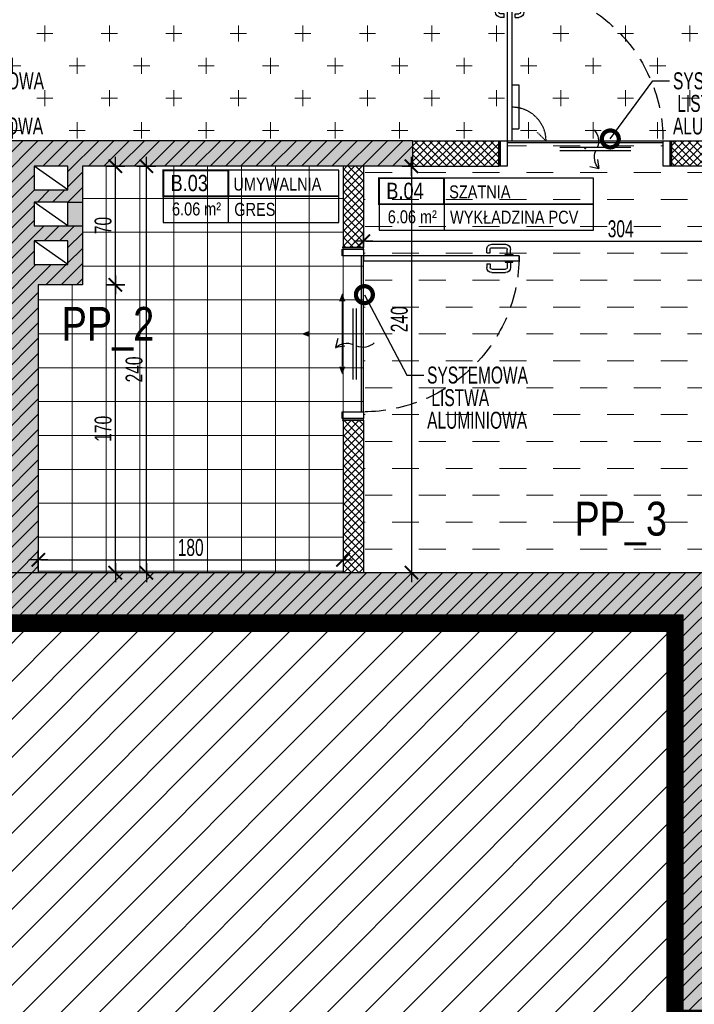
# Model space of a CAD drawing. Header units: millimetres. Extents: x 99331 to 130831, y -7610 to 25890.
# Tile 63 of 101: x 127002 to 127401, y 12034 to 12616. Entities that reach past the tile are written whole.
import ezdxf
from ezdxf import colors
from ezdxf.entities.mleader import LeaderData, LeaderLine
from ezdxf.enums import TextEntityAlignment as Align
from ezdxf.math import Vec2, Vec3

# ---------------------------------------------------------------- set-up
doc = ezdxf.new("R2010")
doc.units = ezdxf.units.MM
doc.linetypes.add('DASHED', pattern=[0.75, 0.5, -0.25])
doc.layers.get('DEFPOINTS').update_dxf_attribs({"lineweight": 9})
for name, color, linetype in [('_HSA_HATCH_WYPEŁNIENIA_PRZEGRÓD', 205, 'Continuous'), ('_HSA_OPIS', 43, 'Continuous'), ('_HSA_STOLARKA_WEWNĘTRZNA', 132, 'Continuous'), ('_HSA_WIDOKOWE', 1, 'Continuous'), ('_HSA_WIDOKOWE_CIENKIE', 8, 'Continuous'), ('_HSA_WYM_50', 141, 'Continuous'), ('_HSA_ZAKRES_OPRACOWANIA', 213, 'Continuous'), ('_HSA_ŚCIANY_DZIAŁOWE', 6, 'Continuous'), ('_HSA_ŚCIANY_KONSTRUKCYJNE', 3, 'Continuous'), ('_HSA_ŚCIANY_MUROWANE', 4, 'Continuous')]:
    doc.layers.add(name, color=color, linetype=linetype)
doc.layers.add('_HSA_POSADZKI', color=145, linetype='Continuous', lineweight=5)
doc.layers.add('_HSA_POSADZKI_OPIS', color=43, linetype='Continuous', lineweight=5)
doc.layers.add('_HSA_ZAKRES_OPRACOWANIA_HATCH', color=31, linetype='Continuous', transparency=0.5)
doc.styles.add('Arial', font='Arial.ttf')
doc.styles.add('ARIAL_100', font='Arial.ttf', dxfattribs={"width": 0.8, "height": 20})
doc.styles.add('ARIAL_50', font='Arial Narrow.ttf', dxfattribs={"width": 0.8, "height": 10})
doc.dimstyles.new('WYM_WEWN_50', dxfattribs={"dimscale": 0.7, "dimtxt": 10, "dimasz": 2, "dimexe": 10, "dimexo": 0, "dimgap": 3, "dimtad": 1, "dimdec": 1, "dimrnd": 1e-05, "dimtxsty": 'ARIAL_50', "dimblk": 'Wym-03', "dimcen": 0, "dimdle": 10, "dimse1": 1, "dimse2": 1, "dimclrt": 256, "dimazin": 2, "dimtfac": 1, "dimtdec": 1, "dimtix": 1, "dimtmove": 2, "dimatfit": 0, "dimfxl": 1, "dimtolj": 1, "dimtzin": 0, "dimarcsym": 0})
pattern_1 = [(45, (40000, -8500), (-2.24506403, 2.24506403), []), (135, (40000, -8500), (-2.24506403, -2.24506403), [])]
pattern_2 = [(45, (40000, -8500), (-4.49012806, 4.49012806), [])]

# ---------------------------------------------------------------- blocks, each defined once
blk = doc.blocks.new('*U96')
blk.add_line((1, 0.4), (1, -0.4))
at = {"const_width": 0.03}
blk.add_lwpolyline([(0, 0), (1, 0), (1, 0.4), (0, 0.4)], close=True, dxfattribs=at)
for points in [[(1, 0), (3.3, 0), (3.3, 0.4), (1, 0.4)], [(0, -0.4), (3.3, -0.4), (3.3, 0), (0, 0)]]:
    blk.add_lwpolyline(points, close=True)
at = {"style": 'Arial', "width": 0.8}
blk.add_attdef('NR', text='', height=0.25, dxfattribs=at).set_placement((0.4, 0.08), align=Align.CENTER)
for tag, p in [('NAZWA', (1.079, 0.089)), ('0000', (0.03, -0.291)), ('WYK', (1.092, -0.301))]:
    blk.add_attdef(tag, p, '', height=0.2, dxfattribs=at)
blk = doc.blocks.new('*U108')
blk.add_line((1, 0.4), (1, -0.4))
at = {"const_width": 0.03}
blk.add_lwpolyline([(0, 0), (1, 0), (1, 0.4), (0, 0.4)], close=True, dxfattribs=at)
for points in [[(1, 0), (2.7, 0), (2.7, 0.4), (1, 0.4)], [(0, -0.4), (2.7, -0.4), (2.7, 0), (0, 0)]]:
    blk.add_lwpolyline(points, close=True)
at = {"style": 'Arial', "width": 0.8}
blk.add_attdef('NR', text='', height=0.25, dxfattribs=at).set_placement((0.4, 0.08), align=Align.CENTER)
for tag, p in [('NAZWA', (1.079, 0.089)), ('0000', (0.03, -0.291)), ('WYK', (1.092, -0.301))]:
    blk.add_attdef(tag, p, '', height=0.2, dxfattribs=at)
blk = doc.blocks.new('*U53')
for p, q in [((93.27, 88.25), (94.07, 88.25)), ((93.27, 83.75), (93.27, 88.25)), ((97.8, 88.25), (97, 88.25)), ((97.8, 83.75), (97.8, 88.25)), ((87.17, 75.86), (87.17, 84)), ((89.17, 75.86), (89.17, 84)), ((93.27, 87), (90.17, 87)), ((93.27, 85), (90.17, 85)), ((94.07, 83.75), (93.27, 83.75)), ((97, 83.75), (97.8, 83.75)), ((97.8, 87), (100.9, 87)), ((97.8, 85), (100.9, 85)), ((101.9, 75.86), (101.9, 84)), ((103.9, 75.86), (103.9, 84)), ((92.27, 74.86), (90.17, 74.86)), ((92.27, 72.86), (90.17, 72.86)), ((92.27, 72.86), (92.27, 74.86)), ((98.8, 72.86), (98.8, 74.86)), ((98.8, 74.86), (100.9, 74.86)), ((98.8, 72.86), (100.9, 72.86)), ((90.07, 33), (90.07, 7)), ((94.07, 33), (90.07, 33)), ((94.07, 7), (90.07, 7)), ((24, -4), (66, -4)), ((24, -6), (66, -6)), ((43.73, -10.98), (42.87, -16.41)), ((48.23, -15.17), (42.87, -16.41))]:
    blk.add_line(p, q)
at = {"linetype": 'DASHED'}
blk.add_line((74.27, 0), (79.22, 4.95), dxfattribs=at)
for points in [[(97, 0), (94.07, 0), (94.07, 92), (97, 92)], [(1, 0), (1, -15), (5, -15), (5, 0)], [(97, 0), (97, -15), (101, -15), (101, 0)]]:
    blk.add_lwpolyline(points, close=True)
for points in [[(0, 0), (0, -15)], [(102, 0), (102, -15)]]:
    blk.add_lwpolyline(points)
at = {"linetype": 'DASHED', "ltscale": 25}
blk.add_arc((97, 0), 92, 90, 180, dxfattribs=at)
for centre, radius, start, end in [((90.17, 84), 3, 90, 180), ((90.17, 84), 1, 90, 180), ((100.9, 84), 3, 0, 90), ((100.9, 84), 1, 0, 90), ((90.17, 75.86), 3, 180, 270), ((90.17, 75.86), 1, 180, 270), ((100.9, 75.86), 3, 270, 0), ((100.9, 75.86), 1, 270, 0), ((52.84, -0.26), 9.79, 137.04781, 202.45598), ((35.7, -9.74), 9.79, 317.04781, 22.45598)]:
    blk.add_arc(centre, radius, start, end)
at = {"linetype": 'DASHED', "ltscale": 0.5}
blk.add_arc((94.27, 0), 20, 90, 180, dxfattribs=at)
at = {"layer": 'DEFPOINTS'}
for p, q in [((50.43, -4.32), (51.57, -4.32)), ((51, -3.75), (51, -4.89))]:
    blk.add_line(p, q, dxfattribs=at)
blk = doc.blocks.new('*U56')
for p, q in [((93.27, 88.25), (94.07, 88.25)), ((93.27, 83.75), (93.27, 88.25)), ((97.8, 88.25), (97, 88.25)), ((97.8, 83.75), (97.8, 88.25)), ((87.17, 75.86), (87.17, 84)), ((89.17, 75.86), (89.17, 84)), ((93.27, 87), (90.17, 87)), ((93.27, 85), (90.17, 85)), ((94.07, 83.75), (93.27, 83.75)), ((97, 83.75), (97.8, 83.75)), ((97.8, 87), (100.9, 87)), ((97.8, 85), (100.9, 85)), ((101.9, 75.86), (101.9, 84)), ((103.9, 75.86), (103.9, 84)), ((92.27, 74.86), (90.17, 74.86)), ((92.27, 72.86), (90.17, 72.86)), ((92.27, 72.86), (92.27, 74.86)), ((98.8, 72.86), (98.8, 74.86)), ((98.8, 74.86), (100.9, 74.86)), ((98.8, 72.86), (100.9, 72.86)), ((24, -4), (66, -4)), ((24, -6), (66, -6)), ((43.73, -10.98), (42.87, -16.41)), ((48.23, -15.17), (42.87, -16.41))]:
    blk.add_line(p, q)
for points in [[(97, 0), (94.07, 0), (94.07, 92), (97, 92)], [(1, 0), (1, -12.5), (5, -12.5), (5, 0)], [(97, 0), (97, -12.5), (101, -12.5), (101, 0)]]:
    blk.add_lwpolyline(points, close=True)
for points in [[(0, 0), (0, -12.5)], [(102, 0), (102, -12.5)]]:
    blk.add_lwpolyline(points)
at = {"linetype": 'DASHED', "ltscale": 25}
blk.add_arc((97, 0), 92, 90, 180, dxfattribs=at)
for centre, radius, start, end in [((90.17, 84), 3, 90, 180), ((90.17, 84), 1, 90, 180), ((100.9, 84), 3, 0, 90), ((100.9, 84), 1, 0, 90), ((90.17, 75.86), 3, 180, 270), ((90.17, 75.86), 1, 180, 270), ((100.9, 75.86), 3, 270, 0), ((100.9, 75.86), 1, 270, 0), ((52.84, -0.26), 9.79, 137.04781, 202.45598), ((35.7, -9.74), 9.79, 317.04781, 22.45598)]:
    blk.add_arc(centre, radius, start, end)
at = {"layer": 'DEFPOINTS'}
for p, q in [((50.43, -4.32), (51.57, -4.32)), ((51, -3.75), (51, -4.89))]:
    blk.add_line(p, q, dxfattribs=at)
blk = doc.blocks.new('_DotSmall')
at = {"color": 0, "linetype": 'ByBlock', "const_width": 0.5}
blk.add_lwpolyline([(-0.0625, 0, 1), (0.0625, 0, 1)], format="xyb", close=True, dxfattribs=at)
blk = doc.blocks.new('A$Cc823e156')
h = blk.add_hatch(color=256)
h.paths.add_polyline_path([(0, 24.01), (0, 19.28), (-1.85, 19.28)], flags=0)
h.paths.add_polyline_path([(0, 24.01), (1.85, 19.28), (0, 19.28)])
h = blk.add_hatch(color=256)
h.paths.add_polyline_path([(-24.01, 0), (-19.28, 0), (-19.28, 1.85)], flags=0)
h.paths.add_polyline_path([(-24.01, 0), (-19.28, -1.85), (-19.28, 0)])
at = {"const_width": 0.63}
for points in [[(0, 0), (0, 19.24)], [(-19.24, 0), (0, 0)]]:
    blk.add_lwpolyline(points, dxfattribs=at)
blk = doc.blocks.new('Wym-03')
for p, q in [((-4, 0), (4, 0)), ((0, 4), (0, -4))]:
    blk.add_line(p, q)
blk.add_lwpolyline([(-2.83, -2.83, 0.8, 0.8, 0), (2.83, 2.83, 0.05, 0.05, 0)], format="xyseb")
blk = doc.blocks.new('*D270')
at = {"layer": '_HSA_WYM_50', "color": 0, "lineweight": -2, "transparency": 16777216}
blk.add_line((127206.73, 12484.91), (127507.93, 12484.91), dxfattribs=at)
at = {"layer": 'DEFPOINTS', "color": 0, "transparency": 16777216}
for p in [(127205.33, 12529.14), (127509.33, 12529.14), (127509.33, 12484.91)]:
    blk.add_point(p, dxfattribs=at)
at = {"layer": '_HSA_WYM_50', "color": 0, "lineweight": -2, "transparency": 16777216, "xscale": 1.4, "yscale": 1.4, "zscale": 1.4, "rotation": 180}
blk.add_blockref('Wym-03', (127205.33, 12484.91), dxfattribs=at)
at = {"layer": '_HSA_WYM_50', "color": 0, "lineweight": -2, "transparency": 16777216, "xscale": 1.4, "yscale": 1.4, "zscale": 1.4}
blk.add_blockref('Wym-03', (127509.33, 12484.91), dxfattribs=at)
at = {"layer": '_HSA_WYM_50', "transparency": 16777216, "insert": (127357.33, 12492.12), "char_height": 10, "attachment_point": 5, "style": 'ARIAL_50'}
blk.add_mtext('\\A1;304', dxfattribs=at)
blk = doc.blocks.new('*D271')
at = {"layer": '_HSA_WYM_50', "color": 0, "lineweight": -2, "transparency": 16777216}
blk.add_line((127233.78, 12527.74), (127233.78, 12290.54), dxfattribs=at)
at = {"layer": 'DEFPOINTS', "color": 0, "transparency": 16777216}
for p in [(127205.33, 12529.14), (127205.33, 12289.14), (127233.78, 12289.14)]:
    blk.add_point(p, dxfattribs=at)
at = {"layer": '_HSA_WYM_50', "color": 0, "lineweight": -2, "transparency": 16777216, "xscale": 1.4, "yscale": 1.4, "zscale": 1.4}
for p, rotation in [((127233.78, 12529.14), 90), ((127233.78, 12289.14), 270)]:
    blk.add_blockref('Wym-03', p, dxfattribs=dict(at, rotation=rotation))
at = {"layer": '_HSA_WYM_50', "transparency": 16777216, "insert": (127226.58, 12438.78), "char_height": 10, "attachment_point": 5, "rotation": 90, "style": 'ARIAL_50'}
blk.add_mtext('\\A1;240', dxfattribs=at)
blk = doc.blocks.new('*D501')
at = {"layer": '_HSA_WYM_50', "color": 0, "lineweight": -2, "transparency": 16777216}
blk.add_line((127014.73, 12296.78), (127191.93, 12296.78), dxfattribs=at)
at = {"layer": 'DEFPOINTS', "color": 0, "transparency": 16777216}
for p in [(127193.33, 12296.78), (127013.33, 12289.14), (127193.33, 12289.14)]:
    blk.add_point(p, dxfattribs=at)
at = {"layer": '_HSA_WYM_50', "color": 0, "lineweight": -2, "transparency": 16777216, "xscale": 1.4, "yscale": 1.4, "zscale": 1.4}
for p, rotation in [((127013.33, 12296.78), 179.9999999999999), ((127193.33, 12296.78), 359.9999999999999)]:
    blk.add_blockref('Wym-03', p, dxfattribs=dict(at, rotation=rotation))
at = {"layer": '_HSA_WYM_50', "transparency": 16777216, "insert": (127103.33, 12303.98), "char_height": 10, "attachment_point": 5, "style": 'ARIAL_50'}
blk.add_mtext('\\A1;180', dxfattribs=at)
blk = doc.blocks.new('*D502')
at = {"layer": '_HSA_WYM_50', "color": 0, "lineweight": -2, "transparency": 16777216}
blk.add_line((127058.84, 12290.54), (127058.84, 12457.7), dxfattribs=at)
at = {"layer": 'DEFPOINTS', "color": 0, "transparency": 16777216}
for p in [(127013.33, 12459.1), (127058.84, 12459.1), (127013.33, 12289.14)]:
    blk.add_point(p, dxfattribs=at)
at = {"layer": '_HSA_WYM_50', "color": 0, "lineweight": -2, "transparency": 16777216, "xscale": 1.4, "yscale": 1.4, "zscale": 1.4}
for p, rotation in [((127058.84, 12459.1), 89.9999999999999), ((127058.84, 12289.14), 269.9999999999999)]:
    blk.add_blockref('Wym-03', p, dxfattribs=dict(at, rotation=rotation))
at = {"layer": '_HSA_WYM_50', "transparency": 16777216, "insert": (127051.63, 12374.12), "char_height": 10, "attachment_point": 5, "rotation": 90, "style": 'ARIAL_50'}
blk.add_mtext('\\A1;170', dxfattribs=at)
blk = doc.blocks.new('*D503')
at = {"layer": '_HSA_WYM_50', "color": 0, "lineweight": -2, "transparency": 16777216}
blk.add_line((127058.84, 12460.5), (127058.84, 12527.74), dxfattribs=at)
at = {"layer": 'DEFPOINTS', "color": 0, "transparency": 16777216}
for p in [(127039.39, 12529.14), (127058.84, 12529.14), (127013.33, 12459.1)]:
    blk.add_point(p, dxfattribs=at)
at = {"layer": '_HSA_WYM_50', "color": 0, "lineweight": -2, "transparency": 16777216, "xscale": 1.4, "yscale": 1.4, "zscale": 1.4}
for p, rotation in [((127058.84, 12529.14), 89.9999999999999), ((127058.84, 12459.1), 269.9999999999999)]:
    blk.add_blockref('Wym-03', p, dxfattribs=dict(at, rotation=rotation))
at = {"layer": '_HSA_WYM_50', "transparency": 16777216, "insert": (127051.63, 12494.12), "char_height": 10, "attachment_point": 5, "rotation": 90, "style": 'ARIAL_50'}
blk.add_mtext('\\A1;70', dxfattribs=at)
blk = doc.blocks.new('*D504')
at = {"layer": '_HSA_WYM_50', "color": 0, "lineweight": -2, "transparency": 16777216}
blk.add_line((127077.15, 12290.54), (127077.15, 12527.74), dxfattribs=at)
at = {"layer": 'DEFPOINTS', "color": 0, "transparency": 16777216}
for p in [(127013.33, 12529.14), (127077.15, 12529.14), (127013.33, 12289.14)]:
    blk.add_point(p, dxfattribs=at)
at = {"layer": '_HSA_WYM_50', "color": 0, "lineweight": -2, "transparency": 16777216, "xscale": 1.4, "yscale": 1.4, "zscale": 1.4}
for p, rotation in [((127077.15, 12529.14), 89.9999999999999), ((127077.15, 12289.14), 269.9999999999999)]:
    blk.add_blockref('Wym-03', p, dxfattribs=dict(at, rotation=rotation))
at = {"layer": '_HSA_WYM_50', "transparency": 16777216, "insert": (127069.94, 12409.14), "char_height": 10, "attachment_point": 5, "rotation": 90, "style": 'ARIAL_50'}
blk.add_mtext('\\A1;240', dxfattribs=at)

msp = doc.modelspace()

# ---------------------------------------------------------------- hatches: boundary and pattern name
at = {"layer": '_HSA_HATCH_WYPEŁNIENIA_PRZEGRÓD', "true_color": 0x969696}
h = msp.add_hatch(color=252, dxfattribs=at)
h.paths.add_polyline_path([(126804.33, 12544.14), (126792.33, 12544.14), (126792.33, 12612.41), (126739.33, 12612.41), (126739.33, 12515.53), (126754.33, 12515.53), (126754.33, 12510.53), (126792.33, 12510.53), (126792.33, 12529.14), (126804.33, 12529.14)])
h.paths.add_polyline_path([(127030.86, 12529.14), (127030.86, 12515.14), (127010.86, 12515.14), (127010.86, 12529.14)], flags=16)
h.paths.add_polyline_path([(127030.86, 12507.91), (127030.86, 12493.91), (127010.86, 12493.91), (127010.86, 12507.91)], flags=16)
h.paths.add_polyline_path([(127030.86, 12485.05), (127030.83, 12471.05), (127010.83, 12471.05), (127010.86, 12485.05)], flags=16)
h.paths.add_polyline_path([(127419.33, 12315.14), (127407.33, 12315.14), (127407.33, 12289.14), (127419.33, 12289.14)])
h.paths.add_polyline_path([(126954.33, 12544.14), (126954.33, 12529.14), (126991.33, 12529.14), (126991.33, 12289.14), (127013.33, 12289.14), (127013.33, 12459.1), (127039.39, 12459.1), (127039.39, 12529.14), (127234.39, 12529.14), (127234.39, 12544.14)])
h.paths.add_polyline_path([(127706.81, 12415.14), (127691.81, 12415.14), (127691.81, 12353.14), (127706.81, 12353.14)])
h.paths.add_polyline_path([(127691.81, 12507.14), (127706.81, 12507.14), (127706.81, 12613.14), (127691.81, 12613.14), (127691.81, 12544.14), (127444.33, 12544.14), (127444.33, 12529.14), (127691.81, 12529.14)])
h.paths.add_polyline_path([(127706.81, 12119.14), (127691.81, 12119.14), (127691.81, 12043.14), (127419.33, 12043.14), (127419.33, 12031.14), (127691.81, 12031.14), (127691.81, 11552.14), (127706.81, 11552.14)])
h.paths.add_polyline_path([(127691.81, 12221.14), (127706.81, 12221.14), (127706.81, 12251.14), (127691.81, 12251.14)])
at = {"layer": '_HSA_HATCH_WYPEŁNIENIA_PRZEGRÓD'}
h = msp.add_hatch(dxfattribs=at)
h.set_pattern_fill('ANSI31', color=256, scale=2, style=0)
h.set_pattern_definition(pattern_2)
h.paths.add_polyline_path([(127234.39, 12544.14), (126954.33, 12544.14), (126954.33, 12529.14), (126956.33, 12529.14), (126991.33, 12529.14), (126991.33, 12289.14), (127013.33, 12289.14), (127013.33, 12459.1), (127039.39, 12459.1), (127039.39, 12493.91), (127030.86, 12493.91), (127010.86, 12493.91), (127010.86, 12507.91), (127030.86, 12507.91), (127039.39, 12507.91), (127039.39, 12529.14), (127234.39, 12529.14)])
h.paths.add_polyline_path([(127030.86, 12529.14), (127030.86, 12515.14), (127010.86, 12515.14), (127010.86, 12529.14)], flags=16)
h.paths.add_polyline_path([(127030.86, 12485.05), (127030.86, 12471.05), (127010.86, 12471.05), (127010.86, 12485.05)], flags=16)
h = msp.add_hatch(dxfattribs=at)
h.set_pattern_fill('ANSI37', color=256)
h.set_pattern_definition(pattern_1)
h.paths.add_polyline_path([(127691.81, 12248.14), (127419.33, 12248.14), (127419.33, 12236.14), (127691.81, 12236.14)])
h.paths.add_polyline_path([(127691.81, 12410.14), (127407.33, 12410.14), (127407.33, 12315.14), (127419.33, 12315.14), (127419.33, 12398.14), (127691.81, 12398.14)])
h.paths.add_polyline_path([(127521.33, 12529.14), (127509.33, 12529.14), (127509.33, 12410.14), (127521.33, 12410.14)])
h.paths.add_polyline_path([(127444.33, 12544.14), (127387.33, 12544.14), (127387.33, 12534.14), (127387.33, 12529.14), (127444.33, 12529.14)])
h.paths.add_polyline_path([(127205.33, 12379.14), (127195.33, 12379.14), (127193.33, 12379.14), (127193.33, 12289.14), (127205.33, 12289.14)])
h.paths.add_polyline_path([(127205.33, 12529.14), (127193.33, 12529.14), (127193.33, 12481.14), (127205.33, 12481.14)])
h = msp.add_hatch(dxfattribs=at)
h.set_pattern_fill('ANSI37', color=256)
h.set_pattern_definition(pattern_1)
h.paths.add_polyline_path([(127285.33, 12544.14), (127234.39, 12544.14), (127234.39, 12529.14), (127285.33, 12529.14)])
at = {"layer": '_HSA_HATCH_WYPEŁNIENIA_PRZEGRÓD', "true_color": 0x969696}
h = msp.add_hatch(color=252, dxfattribs=at)
h.paths.add_polyline_path([(127688.81, 11391.42), (127713.81, 11391.42), (127713.81, 11396.42), (127688.81, 11396.42)])
h.paths.add_polyline_path([(127394.33, 12026.14), (127419.33, 12026.14), (127419.33, 12289.14), (126792.33, 12289.14), (126792.33, 12392.53), (126754.33, 12392.53), (126754.33, 12387.53), (126739.33, 12387.53), (126739.33, 12259.14), (126792.33, 12259.14), (126792.33, 12264.14), (127394.33, 12264.14)])
at = {"layer": '_HSA_HATCH_WYPEŁNIENIA_PRZEGRÓD'}
h = msp.add_hatch(dxfattribs=at)
h.set_pattern_fill('ANSI31', color=256, scale=2, style=0)
h.set_pattern_definition(pattern_2)
h.paths.add_polyline_path([(127706.81, 12119.14), (127691.81, 12119.14), (127691.81, 12043.14), (127419.33, 12043.14), (127419.33, 12289.14), (126792.33, 12289.14), (126792.33, 12392.53), (126754.33, 12392.53), (126754.33, 12259.14), (126792.33, 12259.14), (126792.33, 12264.14), (127394.33, 12264.14), (127394.33, 12026.14), (127419.33, 12026.14), (127419.33, 12031.14), (127691.81, 12031.14), (127691.81, 11552.14), (127706.81, 11552.14)])
at = {"layer": '_HSA_POSADZKI'}
h = msp.add_hatch(dxfattribs=at)
h.set_pattern_fill('CROSS', color=256, scale=3, double=1)
h.set_pattern_definition([(0, (164712.387, -31302.803), (19.05, 19.05), [9.525, -28.575]), (90, (164717.15, -31307.565), (-19.05, 19.05), [9.525, -28.575])])
h.paths.add_polyline_path([(126792.33, 12870.53), (126792.33, 12852.41), (126761.02, 12852.41), (126761.02, 12612.41), (126792.33, 12612.41), (126792.33, 12544.14), (127691.81, 12544.14), (127691.81, 12897.53), (127415.81, 12897.53), (127415.81, 12866.53), (127374.81, 12866.53), (127374.81, 12870.53)])
h = msp.add_hatch(dxfattribs=at)
h.set_pattern_fill('DASH', color=256, scale=5, double=1)
h.paths.add_polyline_path([(127509.33, 12410.14), (127509.33, 12529.14), (127382.33, 12529.14), (127382.33, 12544.14), (127290.33, 12544.14), (127290.33, 12529.14), (127205.33, 12529.14), (127205.33, 12289.14), (127407.33, 12289.14), (127407.33, 12410.14)])
at = {"layer": '_HSA_POSADZKI', "ltscale": 50}
h = msp.add_hatch(dxfattribs=at)
h.set_pattern_fill('_USER', color=256, scale=20, angle=90, double=1, pattern_type=0)
h.set_pattern_definition([(90, (127193.325, 12430.14), (-20, 4e-14), []), (180, (127193.325, 12430.14), (-3e-14, -20), [])])
h.paths.add_polyline_path([(127193.33, 12529.14), (127039.39, 12529.14), (127039.39, 12459.1), (127013.33, 12459.1), (127013.33, 12289.14), (127193.33, 12289.14), (127193.33, 12384.14), (127205.33, 12384.14), (127205.33, 12476.14), (127193.33, 12476.14)])
at = {"layer": '_HSA_ZAKRES_OPRACOWANIA_HATCH', "linetype": 'Continuous', "lineweight": 0}
h = msp.add_hatch(dxfattribs=at)
h.set_pattern_fill('ANSI31', color=256, scale=5, style=0)
h.set_pattern_definition([(45, (3403.783, -8500), (-11.2253202, 11.2253202), [])])
h.paths.add_polyline_path([(128358.19, 13238.73), (126601.39, 13238.73), (126601.39, 12860.53), (126749.33, 12860.53), (126749.33, 12895.53), (126784.33, 12895.53), (126784.33, 12911.25), (126844.33, 12911.25), (126844.33, 12902.53), (127686.81, 12902.53), (127686.81, 13201.88), (128358.19, 13201.88)])
h.paths.add_polyline_path([(126739.33, 11354.57), (128358.19, 11354.57), (128358.19, 11391.42), (127683.81, 11391.42), (127683.81, 11557.14), (127686.81, 12026.14), (127389.33, 12026.14), (127389.33, 12259.14), (126739.33, 12259.14)])

# ---------------------------------------------------------------- linework, layer by layer
at = {"layer": '_HSA_POSADZKI'}
for points in [[(126792.33, 12870.53), (126792.33, 12852.41), (126761.02, 12852.41), (126761.02, 12612.41), (126792.33, 12612.41), (126792.33, 12544.14), (127691.81, 12544.14), (127691.81, 12897.53), (127415.81, 12897.53), (127415.81, 12866.53), (127374.81, 12866.53), (127374.81, 12870.53)], [(127509.33, 12410.14), (127509.33, 12529.14), (127382.33, 12529.14), (127382.33, 12544.14), (127290.33, 12544.14), (127290.33, 12529.14), (127205.33, 12529.14), (127205.33, 12289.14), (127407.33, 12289.14), (127407.33, 12410.14)], [(127193.33, 12529.14), (127039.39, 12529.14), (127039.39, 12459.1), (127013.33, 12459.1), (127013.33, 12289.14), (127193.33, 12289.14), (127193.33, 12384.14), (127205.33, 12384.14), (127205.33, 12476.14), (127193.33, 12476.14)]]:
    msp.add_lwpolyline(points, close=True, dxfattribs=at)
at = {"layer": '_HSA_WIDOKOWE'}
for p, q in [((127290.33, 12544.14), (127382.33, 12544.14)), ((127290.33, 12543.14), (127382.33, 12543.14)), ((127204.33, 12384.14), (127204.33, 12476.14)), ((127205.33, 12384.14), (127205.33, 12476.14))]:
    msp.add_line(p, q, dxfattribs=at)
at = {"layer": '_HSA_WIDOKOWE_CIENKIE'}
msp.add_line((127039.39, 12507.91), (127039.39, 12493.91), dxfattribs=at)
at = {"layer": '_HSA_ZAKRES_OPRACOWANIA', "linetype": 'DASHED', "ltscale": 60, "const_width": 10}
msp.add_lwpolyline([(128440.02, 11391.42), (127683.81, 11391.42), (127683.81, 11557.14), (127686.81, 11557.14), (127686.81, 12026.14), (127389.33, 12026.14), (127389.33, 12259.14), (126601.39, 12259.14)], dxfattribs=at)
at = {"layer": '_HSA_ŚCIANY_DZIAŁOWE'}
for p, q in [((127234.39, 12544.14), (126954.33, 12544.14)), ((127030.86, 12515.14), (127010.86, 12529.14)), ((127234.39, 12529.14), (127039.39, 12529.14)), ((127039.39, 12529.14), (127039.39, 12507.91)), ((127030.86, 12493.91), (127010.86, 12507.91)), ((127039.39, 12493.91), (127039.39, 12459.1)), ((127030.86, 12471.05), (127010.86, 12485.05)), ((127013.33, 12459.1), (127013.33, 12289.14)), ((127039.39, 12459.1), (127013.33, 12459.1))]:
    msp.add_line(p, q, dxfattribs=at)
for points in [[(127234.39, 12544.14), (127234.39, 12529.14)], [(127030.86, 12507.91), (127039.39, 12507.91)], [(127030.86, 12493.91), (127039.39, 12493.91)]]:
    msp.add_lwpolyline(points, dxfattribs=at)
for points in [[(127010.86, 12515.14), (127030.86, 12515.14), (127030.86, 12529.14), (127010.86, 12529.14)], [(127010.86, 12493.91), (127030.86, 12493.91), (127030.86, 12507.91), (127010.86, 12507.91)], [(127010.86, 12471.05), (127030.86, 12471.05), (127030.86, 12485.05), (127010.86, 12485.05)]]:
    msp.add_lwpolyline(points, close=True, dxfattribs=at)
at = {"layer": '_HSA_ŚCIANY_KONSTRUKCYJNE'}
for p, q in [((127234.39, 12544.14), (127285.33, 12544.14)), ((127193.33, 12529.14), (127193.33, 12481.14)), ((127205.33, 12529.14), (127205.33, 12481.14)), ((127234.39, 12529.14), (127285.33, 12529.14)), ((127193.33, 12379.14), (127193.33, 12289.14)), ((127205.33, 12379.14), (127205.33, 12289.14))]:
    msp.add_line(p, q, dxfattribs=at)
for points in [[(127285.33, 12529.14), (127285.33, 12544.14)], [(127193.33, 12481.14), (127205.33, 12481.14)], [(127193.33, 12379.14), (127205.33, 12379.14)]]:
    msp.add_lwpolyline(points, dxfattribs=at)
msp.add_lwpolyline([(127444.33, 12529.14), (127387.33, 12529.14), (127387.33, 12544.14), (127444.33, 12544.14)], close=True, dxfattribs=at)
at = {"layer": '_HSA_ŚCIANY_MUROWANE'}
for p, q in [((127419.33, 12289.14), (126792.33, 12289.14)), ((127394.33, 12264.14), (126792.33, 12264.14)), ((127394.33, 12026.14), (127394.33, 12264.14))]:
    msp.add_line(p, q, dxfattribs=at)

# ---------------------------------------------------------------- block references
at = {"layer": '_HSA_OPIS'}
ref = msp.add_blockref('*U108', (127087.13, 12511.36), dxfattribs=dict(at, xscale=38.4, yscale=38.4, zscale=38.4))
ref.add_attrib('NR', 'B.03', dxfattribs={"layer": '0', "height": 9.6, "style": 'Arial', "width": 0.8}).set_placement((127102.49, 12514.43), align=Align.CENTER)
ref.add_attrib('NAZWA', 'UMYWALNIA', (127128.57, 12514.77), dxfattribs={"layer": '0', "height": 7.68, "style": 'Arial', "width": 0.8})
ref.add_attrib('POW', '6.06', dxfattribs={"layer": '0', "height": 7.68, "style": 'Arial', "width": 0.8}).set_placement((127109.01, 12500.06), align=Align.RIGHT)
ref.add_attrib('M2', 'm²', dxfattribs={"layer": '0', "height": 7.68, "style": 'Arial', "width": 0.8}).set_placement((127121.29, 12500.06), align=Align.RIGHT)
ref.add_attrib('WYK', 'GRES', (127129.07, 12499.81), dxfattribs={"layer": '0', "height": 7.68, "style": 'Arial', "width": 0.8})
ref = msp.add_blockref('*U96', (127214.58, 12506.73), dxfattribs=dict(at, xscale=38.4, yscale=38.4, zscale=38.4))
ref.add_attrib('NR', 'B.04', dxfattribs={"layer": '0', "height": 9.6, "style": 'Arial', "width": 0.8}).set_placement((127229.94, 12509.8), align=Align.CENTER)
ref.add_attrib('NAZWA', 'SZATNIA', (127256.02, 12510.13), dxfattribs={"layer": '0', "height": 7.68, "style": 'Arial', "width": 0.8})
ref.add_attrib('POW', '6.06', dxfattribs={"layer": '0', "height": 7.68, "style": 'Arial', "width": 0.8}).set_placement((127236.45, 12495.43), align=Align.RIGHT)
ref.add_attrib('M2', 'm²', dxfattribs={"layer": '0', "height": 7.68, "style": 'Arial', "width": 0.8}).set_placement((127248.74, 12495.43), align=Align.RIGHT)
ref.add_attrib('WYK', 'WYKŁADZINA PCV', (127256.52, 12495.18), dxfattribs={"layer": '0', "height": 7.68, "style": 'Arial', "width": 0.8})
at = {"layer": '_HSA_OPIS', "xscale": -1, "rotation": 90}
msp.add_blockref('A$Cc823e156', (127192.83, 12430.14), dxfattribs=at)
at = {"layer": '_HSA_OPIS', "rotation": 90.00000000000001}
msp.add_blockref('A$Cc823e156', (127192.83, 12430.14), dxfattribs=at)
at = {"layer": '_HSA_STOLARKA_WEWNĘTRZNA', "xscale": -1}
msp.add_blockref('*U53', (127387.33, 12544.14), dxfattribs=at)
at = {"layer": '_HSA_STOLARKA_WEWNĘTRZNA', "xscale": -1, "rotation": 270}
msp.add_blockref('*U56', (127205.33, 12379.14), dxfattribs=at)

# ---------------------------------------------------------------- texts
at = {"layer": '_HSA_POSADZKI_OPIS', "char_height": 20, "attachment_point": 1, "style": 'ARIAL_100'}
for s, insert in [('PP_2', (127027.12, 12446.05)), ('PP_3', (127330.04, 12331.04))]:
    msp.add_mtext(s, dxfattribs=dict(at, insert=insert))

# ---------------------------------------------------------------- dimensions: what is measured, and where the dimension line sits
at = {"layer": '_HSA_WYM_50'}
for base, p1, p2, picture, middle in [((127058.84, 12529.14), (127013.33, 12459.1), (127039.39, 12529.14), '*D503', (127051.63, 12494.12)), ((127077.15, 12529.14), (127013.33, 12289.14), (127013.33, 12529.14), '*D504', (127069.94, 12409.14)), ((127058.84, 12459.1), (127013.33, 12289.14), (127013.33, 12459.1), '*D502', (127051.63, 12374.12))]:
    dim = msp.add_linear_dim(base=base, p1=p1, p2=p2, angle=90, dimstyle='WYM_WEWN_50', dxfattribs=at)
    dim.commit()
    dim.dimension.update_dxf_attribs({"geometry": picture, "text_midpoint": middle})
dim = msp.add_linear_dim(base=(127233.78, 12289.14), p1=(127205.33, 12529.14), p2=(127205.33, 12289.14), angle=270, dimstyle='WYM_WEWN_50', dxfattribs=at)
dim.commit()
dim.dimension.update_dxf_attribs({"geometry": '*D271', "text_midpoint": (127226.58, 12438.78), "dimtype": 161})
dim = msp.add_aligned_dim(p1=(127205.33, 12529.14), p2=(127509.33, 12529.14), distance=-44.23, dimstyle='WYM_WEWN_50', dxfattribs=at)
dim.commit()
dim.dimension.update_dxf_attribs({"geometry": '*D270', "text_midpoint": (127357.33, 12492.12)})
dim = msp.add_linear_dim(base=(127193.33, 12296.78), p1=(127013.33, 12289.14), p2=(127193.33, 12289.14), dimstyle='WYM_WEWN_50', dxfattribs=at)
dim.commit()
dim.dimension.update_dxf_attribs({"geometry": '*D501', "text_midpoint": (127103.33, 12303.98)})

# ---------------------------------------------------------------- leaders
at = {"layer": '_HSA_OPIS'}
ml = msp.add_multileader_mtext('Standard', dxfattribs=at)
ml.set_content('SYSTEMOWA\\P LISTWA\\PALUMINIOWA', color=256, style='ARIAL_50')
ml.set_leader_properties()
ml.set_arrow_properties(name='DOTSMALL')
ml.build(insert=Vec2(0, 0))
ml.multileader.update_dxf_attribs({"dogleg_length": 10, "arrow_head_size": 20})
ctx = ml.context
ctx.base_point, ctx.char_height, ctx.arrow_head_size, ctx.plane_origin = Vec3(126955.12, 12579.47), 10, 20, Vec3(126281.88, 13404.26)
notes = []
notes.append((ctx, [(1, (1, 1, 0), (126945.12, 12579.47), (1, 0), 10, [(0, [(126920.09, 12545.24)], 0, [])])]))
ctx.mtext.insert, ctx.mtext.rotation, ctx.mtext.defined_height, ctx.mtext.line_spacing_factor = Vec3(126957.12, 12584.55), -6.283185, 173.28, 0.8
ml = msp.add_multileader_mtext('Standard', dxfattribs=at)
ml.set_content('SYSTEMOWA\\P LISTWA\\PALUMINIOWA', color=256, style='ARIAL_50')
ml.set_leader_properties()
ml.set_arrow_properties(name='DOTSMALL')
ml.build(insert=Vec2(0, 0))
ml.multileader.update_dxf_attribs({"dogleg_length": 10, "arrow_head_size": 20})
ctx = ml.context
ctx.base_point, ctx.char_height, ctx.arrow_head_size, ctx.plane_origin = Vec3(127386.23, 12579.47), 10, 20, Vec3(126712.99, 13404.26)
notes.append((ctx, [(1, (1, 1, 0), (127376.23, 12579.47), (1, 0), 10, [(0, [(127351.19, 12545.24)], 0, [])])]))
ctx.mtext.insert, ctx.mtext.rotation, ctx.mtext.defined_height, ctx.mtext.line_spacing_factor = Vec3(127388.23, 12584.55), -6.283185, 173.28, 0.8
ml = msp.add_multileader_mtext('Standard', dxfattribs=at)
ml.set_content('SYSTEMOWA\\P LISTWA\\PALUMINIOWA', color=256, style='ARIAL_50')
ml.set_leader_properties()
ml.set_arrow_properties(name='DOTSMALL')
ml.build(insert=Vec2(0, 0))
ml.multileader.update_dxf_attribs({"dogleg_length": 10, "arrow_head_size": 20})
ctx = ml.context
ctx.base_point, ctx.char_height, ctx.arrow_head_size, ctx.plane_origin = Vec3(127240.99, 12405.76), 10, 20, Vec3(126567.75, 13230.55)
notes.append((ctx, [(1, (1, 1, 0), (127230.99, 12405.76), (1, 0), 10, [(0, [(127205.95, 12453.29)], 0, [])])]))
ctx.mtext.insert, ctx.mtext.rotation, ctx.mtext.defined_height, ctx.mtext.line_spacing_factor = Vec3(127242.99, 12410.84), -6.283185, 173.28, 0.8
for ctx, leaders in notes:
    for number, flags, end, landing, length, lines in leaders:
        leader = LeaderData()
        leader.index, (leader.has_last_leader_line, leader.has_dogleg_vector, leader.attachment_direction) = number, flags
        leader.last_leader_point, leader.dogleg_vector, leader.dogleg_length = Vec3(end), Vec3(landing), length
        for number, points, colour, breaks in lines:
            line = LeaderLine()
            line.index, line.vertices, line.color, line.breaks = number, Vec3.list(points), colors.encode_raw_color(colour), breaks
            leader.lines.append(line)
        ctx.leaders.append(leader)

doc.saveas('drawing.dxf')
